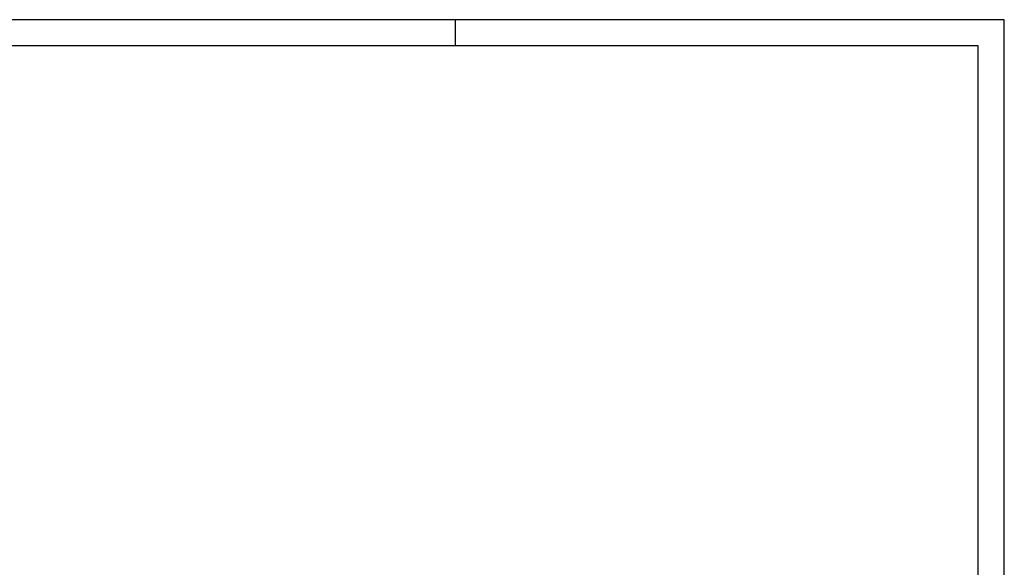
# Model space of a CAD drawing. Extents: x -9573 to 237800, y 0 to 168200.
# Tile 35 of 35: x 162452 to 237800, y 126316 to 168200. Entities that reach past the tile are written whole.
import ezdxf

# ---------------------------------------------------------------- set-up
doc = ezdxf.new("R2010")
doc.units = 0
doc.header["$LTSCALE"] = 200
doc.layers.add('00KAD025', color=2, linetype='CONTINUOUS')
doc.layers.add('00KAD070', color=5, linetype='CONTINUOUS')

msp = doc.modelspace()

# ---------------------------------------------------------------- linework, layer by layer
at = {"layer": '00KAD025', "linetype": 'CONTINUOUS'}
for p, q in [((237800, 168200), (-9573.16213, 168200)), ((195800, 166200), (195800, 168200)), ((237800, 0), (237800, 168200))]:
    msp.add_line(p, q, dxfattribs=at)
at = {"layer": '00KAD070', "linetype": 'CONTINUOUS'}
for p, q in [((235800, 166200), (-7573.16213, 166200)), ((235800, 2000), (235800, 166200))]:
    msp.add_line(p, q, dxfattribs=at)

doc.saveas('drawing.dxf')
